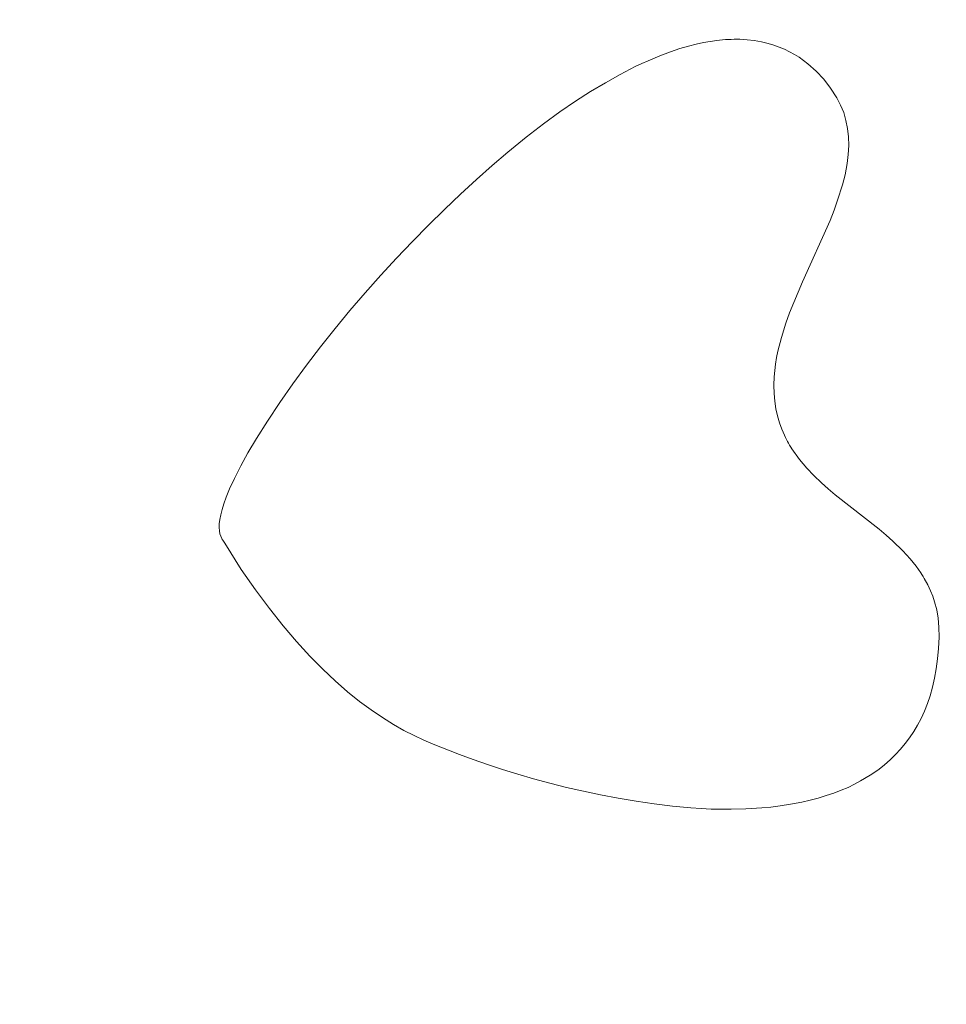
# Model space of a CAD drawing. Header units: millimetres. Extents: x -159 to 180, y -161 to 116.
# Tile 161 of 256: x -91 to -84, y -74 to -66. Entities that reach past the tile are written whole.
import ezdxf

# ---------------------------------------------------------------- set-up
doc = ezdxf.new("R2010")
doc.units = ezdxf.units.MM
doc.header["$MEASUREMENT"] = 0
doc.layers.add('Layer 1', color=7, linetype='Continuous')

msp = doc.modelspace()

# ---------------------------------------------------------------- linework, layer by layer
at = {"layer": 'Layer 1', "color": 18, "lineweight": 9}
for points, knots in [([(-158.5852, -104.074), (-158.5852, -104.074), (179.5952, -104.074), (179.5952, -104.074), (179.5952, -104.074), (179.5952, -104.074), (179.5952, 115.719), (179.5952, 115.719), (179.5952, 115.719), (179.5952, 115.719), (-158.5852, 115.719), (-158.5852, 115.719), (-158.5852, 115.719), (-158.5852, 115.719), (-158.5852, -104.074), (-158.5852, -104.074)], [0, 0, 0, 0, 0.2, 0.2, 0.2, 0.2, 0.4, 0.4, 0.4, 0.4, 0.6, 0.6, 0.6, 0.6, 1, 1, 1, 1]), ([(-53.2564, -7.5691), (-53.2564, -7.5691), (-53.2564, 0.2004), (-53.2564, 0.2004), (-53.2564, 0.2004), (-53.2564, 0.2004), (-58.1523, 0.2004), (-58.1523, 0.2004), (-58.1523, 0.2004), (-58.1523, 0.2004), (-58.1523, -2.7996), (-58.1523, -2.7996), (-58.1523, -2.7996), (-58.1523, -2.7996), (-65.8577, -2.7996), (-65.8577, -2.7996), (-65.8577, -2.7996), (-65.8577, -2.7996), (-65.8577, 0.2004), (-65.8577, 0.2004), (-65.8577, 0.2004), (-65.8577, 0.2004), (-73.8173, 0.2004), (-73.8173, 0.2004), (-73.8173, 0.2004), (-73.8173, 0.2004), (-73.8173, -2.7996), (-73.8173, -2.7996), (-73.8173, -2.7996), (-73.8173, -2.7996), (-81.5226, -2.7996), (-81.5226, -2.7996), (-81.5226, -2.7996), (-81.5226, -2.7996), (-81.5226, 0.2004), (-81.5226, 0.2004), (-81.5226, 0.2004), (-81.5226, 0.2004), (-89.4822, 0.2004), (-89.4822, 0.2004), (-89.4822, 0.2004), (-89.4822, 0.2004), (-89.4822, -2.7996), (-89.4822, -2.7996), (-89.4822, -2.7996), (-89.4822, -2.7996), (-97.1875, -2.7996), (-97.1875, -2.7996), (-97.1875, -2.7996), (-97.1875, -2.7996), (-97.1875, 0.2004), (-97.1875, 0.2004), (-97.1875, 0.2004), (-97.1875, 0.2004), (-105.1471, 0.2004), (-105.1471, 0.2004), (-105.1471, 0.2004), (-105.1471, 0.2004), (-105.1471, -2.7996), (-105.1471, -2.7996), (-105.1471, -2.7996), (-105.1471, -2.7996), (-112.8524, -2.7996), (-112.8524, -2.7996), (-112.8524, -2.7996), (-112.8524, -2.7996), (-112.8524, 0.2004), (-112.8524, 0.2004), (-112.8524, 0.2004), (-112.8524, 0.2004), (-120.812, 0.2004), (-120.812, 0.2004), (-120.812, 0.2004), (-120.812, 0.2004), (-120.812, -2.7996), (-120.812, -2.7996), (-120.812, -2.7996), (-120.812, -2.7996), (-128.5173, -2.7996), (-128.5173, -2.7996), (-128.5173, -2.7996), (-128.5173, -2.7996), (-128.5173, 0.2004), (-128.5173, 0.2004), (-128.5173, 0.2004), (-128.5173, 0.2004), (-136.4769, 0.2004), (-136.4769, 0.2004), (-136.4769, 0.2004), (-136.4769, 0.2004), (-136.4769, -2.7996), (-136.4769, -2.7996), (-136.4769, -2.7996), (-136.4769, -2.7996), (-144.1823, -2.7996), (-144.1823, -2.7996), (-144.1823, -2.7996), (-144.1823, -2.7996), (-144.1823, 0.2004), (-144.1823, 0.2004), (-144.1823, 0.2004), (-144.1823, 0.2004), (-152.0784, 0.2004), (-152.0784, 0.2004), (-152.0784, 0.2004), (-152.0784, 0.2004), (-152.0784, -7.6961), (-152.0784, -7.6961), (-152.0784, -7.6961), (-152.0784, -7.6961), (-149.0784, -7.6961), (-149.0784, -7.6961), (-149.0784, -7.6961), (-149.0784, -7.6961), (-149.0784, -15.4011), (-149.0784, -15.4011), (-149.0784, -15.4011), (-149.0784, -15.4011), (-152.0784, -15.4011), (-152.0784, -15.4011), (-152.0784, -15.4011), (-152.0784, -15.4011), (-152.0784, -23.3611), (-152.0784, -23.3611), (-152.0784, -23.3611), (-152.0784, -23.3611), (-149.0784, -23.3611), (-149.0784, -23.3611), (-149.0784, -23.3611), (-149.0784, -23.3611), (-149.0784, -31.0662), (-149.0784, -31.0662), (-149.0784, -31.0662), (-149.0784, -31.0662), (-152.0784, -31.0662), (-152.0784, -31.0662), (-152.0784, -31.0662), (-152.0784, -31.0662), (-152.0784, -39.0261), (-152.0784, -39.0261), (-152.0784, -39.0261), (-152.0784, -39.0261), (-149.0784, -39.0261), (-149.0784, -39.0261), (-149.0784, -39.0261), (-149.0784, -39.0261), (-149.0784, -46.7312), (-149.0784, -46.7312), (-149.0784, -46.7312), (-149.0784, -46.7312), (-152.0784, -46.7312), (-152.0784, -46.7312), (-152.0784, -46.7312), (-152.0784, -46.7312), (-152.0784, -54.6912), (-152.0784, -54.6912), (-152.0784, -54.6912), (-152.0784, -54.6912), (-149.0784, -54.6912), (-149.0784, -54.6912), (-149.0784, -54.6912), (-149.0784, -54.6912), (-149.0784, -62.3963), (-149.0784, -62.3963), (-149.0784, -62.3963), (-149.0784, -62.3963), (-152.0784, -62.3963), (-152.0784, -62.3963), (-152.0784, -62.3963), (-152.0784, -62.3963), (-152.0784, -70.3552), (-152.0784, -70.3552), (-152.0784, -70.3552), (-152.0784, -70.3552), (-149.0784, -70.3552), (-149.0784, -70.3552), (-149.0784, -70.3552), (-149.0784, -70.3552), (-149.0784, -78.0613), (-149.0784, -78.0613), (-149.0784, -78.0613), (-149.0784, -78.0613), (-152.0784, -78.0613), (-152.0784, -78.0613), (-152.0784, -78.0613), (-152.0784, -78.0613), (-152.0784, -86.0203), (-152.0784, -86.0203), (-152.0784, -86.0203), (-152.0784, -86.0203), (-149.0784, -86.0203), (-149.0784, -86.0203), (-149.0784, -86.0203), (-149.0784, -86.0203), (-149.0784, -93.7263), (-149.0784, -93.7263), (-149.0784, -93.7263), (-149.0784, -93.7263), (-152.0784, -93.7263), (-152.0784, -93.7263), (-152.0784, -93.7263), (-152.0784, -93.7263), (-152.0784, -101.6218), (-152.0784, -101.6218), (-152.0784, -101.6218), (-152.0784, -101.6218), (-144.1823, -101.6218), (-144.1823, -101.6218), (-144.1823, -101.6218), (-144.1823, -101.6218), (-144.1823, -98.6218), (-144.1823, -98.6218), (-144.1823, -98.6218), (-144.1823, -98.6218), (-136.4769, -98.6218), (-136.4769, -98.6218), (-136.4769, -98.6218), (-136.4769, -98.6218), (-136.4769, -101.6218), (-136.4769, -101.6218), (-136.4769, -101.6218), (-136.4769, -101.6218), (-128.5173, -101.6218), (-128.5173, -101.6218), (-128.5173, -101.6218), (-128.5173, -101.6218), (-128.5173, -98.6218), (-128.5173, -98.6218), (-128.5173, -98.6218), (-128.5173, -98.6218), (-120.812, -98.6218), (-120.812, -98.6218), (-120.812, -98.6218), (-120.812, -98.6218), (-120.812, -101.6218), (-120.812, -101.6218), (-120.812, -101.6218), (-120.812, -101.6218), (-112.8524, -101.6218), (-112.8524, -101.6218), (-112.8524, -101.6218), (-112.8524, -101.6218), (-112.8524, -98.6218), (-112.8524, -98.6218), (-112.8524, -98.6218), (-112.8524, -98.6218), (-105.1471, -98.6218), (-105.1471, -98.6218), (-105.1471, -98.6218), (-105.1471, -98.6218), (-105.1471, -101.6218), (-105.1471, -101.6218), (-105.1471, -101.6218), (-105.1471, -101.6218), (-97.1875, -101.6218), (-97.1875, -101.6218), (-97.1875, -101.6218), (-97.1875, -101.6218), (-97.1875, -98.6218), (-97.1875, -98.6218), (-97.1875, -98.6218), (-97.1875, -98.6218), (-89.4822, -98.6218), (-89.4822, -98.6218), (-89.4822, -98.6218), (-89.4822, -98.6218), (-89.4822, -101.6218), (-89.4822, -101.6218), (-89.4822, -101.6218), (-89.4822, -101.6218), (-81.5226, -101.6218), (-81.5226, -101.6218), (-81.5226, -101.6218), (-81.5226, -101.6218), (-81.5226, -98.6218), (-81.5226, -98.6218), (-81.5226, -98.6218), (-81.5226, -98.6218), (-73.8173, -98.6218), (-73.8173, -98.6218), (-73.8173, -98.6218), (-73.8173, -98.6218), (-73.8173, -101.6218), (-73.8173, -101.6218), (-73.8173, -101.6218), (-73.8173, -101.6218), (-65.8577, -101.6218), (-65.8577, -101.6218), (-65.8577, -101.6218), (-65.8577, -101.6218), (-65.8577, -98.6218), (-65.8577, -98.6218), (-65.8577, -98.6218), (-65.8577, -98.6218), (-58.1523, -98.6218), (-58.1523, -98.6218), (-58.1523, -98.6218), (-58.1523, -98.6218), (-58.1523, -101.6218), (-58.1523, -101.6218), (-58.1523, -101.6218), (-58.1523, -101.6218), (-53.2564, -101.6218), (-53.2564, -101.6218), (-53.2564, -101.6218), (-53.2564, -101.6218), (-53.2564, -93.8533), (-53.2564, -93.8533), (-53.2564, -93.8533), (-53.2564, -93.8533), (-50.2564, -93.8533), (-50.2564, -93.8533), (-50.2564, -93.8533), (-50.2564, -93.8533), (-50.2564, -85.8933), (-50.2564, -85.8933), (-50.2564, -85.8933), (-50.2564, -85.8933), (-53.2564, -85.8933), (-53.2564, -85.8933), (-53.2564, -85.8933), (-53.2564, -85.8933), (-53.2564, -78.1882), (-53.2564, -78.1882), (-53.2564, -78.1882), (-53.2564, -78.1882), (-50.2564, -78.1882), (-50.2564, -78.1882), (-50.2564, -78.1882), (-50.2564, -78.1882), (-50.2564, -70.2283), (-50.2564, -70.2283), (-50.2564, -70.2283), (-50.2564, -70.2283), (-53.2564, -70.2283), (-53.2564, -70.2283), (-53.2564, -70.2283), (-53.2564, -70.2283), (-53.2564, -62.5232), (-53.2564, -62.5232), (-53.2564, -62.5232), (-53.2564, -62.5232), (-50.2564, -62.5232), (-50.2564, -62.5232), (-50.2564, -62.5232), (-50.2564, -62.5232), (-50.2564, -54.5632), (-50.2564, -54.5632), (-50.2564, -54.5632), (-50.2564, -54.5632), (-53.2564, -54.5632), (-53.2564, -54.5632), (-53.2564, -54.5632), (-53.2564, -54.5632), (-53.2564, -46.8582), (-53.2564, -46.8582), (-53.2564, -46.8582), (-53.2564, -46.8582), (-50.2564, -46.8582), (-50.2564, -46.8582), (-50.2564, -46.8582), (-50.2564, -46.8582), (-50.2564, -38.8982), (-50.2564, -38.8982), (-50.2564, -38.8982), (-50.2564, -38.8982), (-53.2564, -38.8982), (-53.2564, -38.8982), (-53.2564, -38.8982), (-53.2564, -38.8982), (-53.2564, -31.1931), (-53.2564, -31.1931), (-53.2564, -31.1931), (-53.2564, -31.1931), (-50.2564, -31.1931), (-50.2564, -31.1931), (-50.2564, -31.1931), (-50.2564, -31.1931), (-50.2564, -23.2341), (-50.2564, -23.2341), (-50.2564, -23.2341), (-50.2564, -23.2341), (-53.2564, -23.2341), (-53.2564, -23.2341), (-53.2564, -23.2341), (-53.2564, -23.2341), (-53.2564, -15.5281), (-53.2564, -15.5281), (-53.2564, -15.5281), (-53.2564, -15.5281), (-50.2564, -15.5281), (-50.2564, -15.5281), (-50.2564, -15.5281), (-50.2564, -15.5281), (-50.2564, -7.5691), (-50.2564, -7.5691), (-50.2564, -7.5691), (-50.2564, -7.5691), (-53.2564, -7.5691), (-53.2564, -7.5691)], [0, 0, 0, 0, 0.009901, 0.009901, 0.009901, 0.009901, 0.019802, 0.019802, 0.019802, 0.019802, 0.029703, 0.029703, 0.029703, 0.029703, 0.039604, 0.039604, 0.039604, 0.039604, 0.049505, 0.049505, 0.049505, 0.049505, 0.059406, 0.059406, 0.059406, 0.059406, 0.069307, 0.069307, 0.069307, 0.069307, 0.079208, 0.079208, 0.079208, 0.079208, 0.089109, 0.089109, 0.089109, 0.089109, 0.09901, 0.09901, 0.09901, 0.09901, 0.108911, 0.108911, 0.108911, 0.108911, 0.118812, 0.118812, 0.118812, 0.118812, 0.128713, 0.128713, 0.128713, 0.128713, 0.138614, 0.138614, 0.138614, 0.138614, 0.148515, 0.148515, 0.148515, 0.148515, 0.158416, 0.158416, 0.158416, 0.158416, 0.168317, 0.168317, 0.168317, 0.168317, 0.178218, 0.178218, 0.178218, 0.178218, 0.188119, 0.188119, 0.188119, 0.188119, 0.19802, 0.19802, 0.19802, 0.19802, 0.207921, 0.207921, 0.207921, 0.207921, 0.217822, 0.217822, 0.217822, 0.217822, 0.227723, 0.227723, 0.227723, 0.227723, 0.237624, 0.237624, 0.237624, 0.237624, 0.247525, 0.247525, 0.247525, 0.247525, 0.257426, 0.257426, 0.257426, 0.257426, 0.267327, 0.267327, 0.267327, 0.267327, 0.277228, 0.277228, 0.277228, 0.277228, 0.287129, 0.287129, 0.287129, 0.287129, 0.29703, 0.29703, 0.29703, 0.29703, 0.306931, 0.306931, 0.306931, 0.306931, 0.316832, 0.316832, 0.316832, 0.316832, 0.326733, 0.326733, 0.326733, 0.326733, 0.336634, 0.336634, 0.336634, 0.336634, 0.346535, 0.346535, 0.346535, 0.346535, 0.356436, 0.356436, 0.356436, 0.356436, 0.366337, 0.366337, 0.366337, 0.366337, 0.376238, 0.376238, 0.376238, 0.376238, 0.386139, 0.386139, 0.386139, 0.386139, 0.39604, 0.39604, 0.39604, 0.39604, 0.405941, 0.405941, 0.405941, 0.405941, 0.415842, 0.415842, 0.415842, 0.415842, 0.425743, 0.425743, 0.425743, 0.425743, 0.435644, 0.435644, 0.435644, 0.435644, 0.445545, 0.445545, 0.445545, 0.445545, 0.455446, 0.455446, 0.455446, 0.455446, 0.465347, 0.465347, 0.465347, 0.465347, 0.475248, 0.475248, 0.475248, 0.475248, 0.485149, 0.485149, 0.485149, 0.485149, 0.49505, 0.49505, 0.49505, 0.49505, 0.50495, 0.50495, 0.50495, 0.50495, 0.514851, 0.514851, 0.514851, 0.514851, 0.524752, 0.524752, 0.524752, 0.524752, 0.534653, 0.534653, 0.534653, 0.534653, 0.544554, 0.544554, 0.544554, 0.544554, 0.554455, 0.554455, 0.554455, 0.554455, 0.564356, 0.564356, 0.564356, 0.564356, 0.574257, 0.574257, 0.574257, 0.574257, 0.584158, 0.584158, 0.584158, 0.584158, 0.594059, 0.594059, 0.594059, 0.594059, 0.60396, 0.60396, 0.60396, 0.60396, 0.613861, 0.613861, 0.613861, 0.613861, 0.623762, 0.623762, 0.623762, 0.623762, 0.633663, 0.633663, 0.633663, 0.633663, 0.643564, 0.643564, 0.643564, 0.643564, 0.653465, 0.653465, 0.653465, 0.653465, 0.663366, 0.663366, 0.663366, 0.663366, 0.673267, 0.673267, 0.673267, 0.673267, 0.683168, 0.683168, 0.683168, 0.683168, 0.693069, 0.693069, 0.693069, 0.693069, 0.70297, 0.70297, 0.70297, 0.70297, 0.712871, 0.712871, 0.712871, 0.712871, 0.722772, 0.722772, 0.722772, 0.722772, 0.732673, 0.732673, 0.732673, 0.732673, 0.742574, 0.742574, 0.742574, 0.742574, 0.752475, 0.752475, 0.752475, 0.752475, 0.762376, 0.762376, 0.762376, 0.762376, 0.772277, 0.772277, 0.772277, 0.772277, 0.782178, 0.782178, 0.782178, 0.782178, 0.792079, 0.792079, 0.792079, 0.792079, 0.80198, 0.80198, 0.80198, 0.80198, 0.811881, 0.811881, 0.811881, 0.811881, 0.821782, 0.821782, 0.821782, 0.821782, 0.831683, 0.831683, 0.831683, 0.831683, 0.841584, 0.841584, 0.841584, 0.841584, 0.851485, 0.851485, 0.851485, 0.851485, 0.861386, 0.861386, 0.861386, 0.861386, 0.871287, 0.871287, 0.871287, 0.871287, 0.881188, 0.881188, 0.881188, 0.881188, 0.891089, 0.891089, 0.891089, 0.891089, 0.90099, 0.90099, 0.90099, 0.90099, 0.910891, 0.910891, 0.910891, 0.910891, 0.920792, 0.920792, 0.920792, 0.920792, 0.930693, 0.930693, 0.930693, 0.930693, 0.940594, 0.940594, 0.940594, 0.940594, 0.950495, 0.950495, 0.950495, 0.950495, 0.960396, 0.960396, 0.960396, 0.960396, 0.970297, 0.970297, 0.970297, 0.970297, 0.980198, 0.980198, 0.980198, 0.980198, 1, 1, 1, 1]), ([(-83.7134, -70.9519), (-83.7134, -70.9519), (-83.7149, -70.8738), (-83.7149, -70.8738), (-83.7149, -70.8738), (-83.7149, -70.8738), (-83.7213, -70.8026), (-83.7213, -70.8026), (-83.7213, -70.8026), (-83.7213, -70.8026), (-83.7327, -70.7366), (-83.7327, -70.7366), (-83.7327, -70.7366), (-83.7327, -70.7366), (-83.7495, -70.6741), (-83.7495, -70.6741), (-83.7495, -70.6741), (-83.7495, -70.6741), (-83.7643, -70.6296), (-83.7643, -70.6296), (-83.7643, -70.6296), (-83.7643, -70.6296), (-83.7815, -70.5855), (-83.7815, -70.5855), (-83.7815, -70.5855), (-83.7815, -70.5855), (-83.8029, -70.5393), (-83.8029, -70.5393), (-83.8029, -70.5393), (-83.8029, -70.5393), (-83.8306, -70.489), (-83.8306, -70.489), (-83.8306, -70.489), (-83.8306, -70.489), (-83.8395, -70.4734), (-83.8395, -70.4734), (-83.8395, -70.4734), (-83.8395, -70.4734), (-83.8486, -70.4588), (-83.8486, -70.4588), (-83.8486, -70.4588), (-83.8486, -70.4588), (-83.858, -70.4451), (-83.858, -70.4451), (-83.858, -70.4451), (-83.858, -70.4451), (-83.8946, -70.3931), (-83.8946, -70.3931), (-83.8946, -70.3931), (-83.8946, -70.3931), (-83.9407, -70.3359), (-83.9407, -70.3359), (-83.9407, -70.3359), (-83.9407, -70.3359), (-84.0004, -70.2708), (-84.0004, -70.2708), (-84.0004, -70.2708), (-84.0004, -70.2708), (-84.0775, -70.1951), (-84.0775, -70.1951), (-84.0775, -70.1951), (-84.0775, -70.1951), (-84.1312, -70.1472), (-84.1312, -70.1472), (-84.1312, -70.1472), (-84.1312, -70.1472), (-84.1867, -70.1013), (-84.1867, -70.1013), (-84.1867, -70.1013), (-84.1867, -70.1013), (-84.5313, -69.8298), (-84.5313, -69.8298), (-84.5313, -69.8298), (-84.5313, -69.8298), (-84.5869, -69.783), (-84.5869, -69.783), (-84.5869, -69.783), (-84.5869, -69.783), (-84.6409, -69.7351), (-84.6409, -69.7351), (-84.6409, -69.7351), (-84.6409, -69.7351), (-84.699, -69.6798), (-84.699, -69.6798), (-84.699, -69.6798), (-84.699, -69.6798), (-84.7558, -69.621), (-84.7558, -69.621), (-84.7558, -69.621), (-84.7558, -69.621), (-84.813, -69.5527), (-84.813, -69.5527), (-84.813, -69.5527), (-84.813, -69.5527), (-84.8726, -69.4695), (-84.8726, -69.4695), (-84.8726, -69.4695), (-84.8726, -69.4695), (-84.882, -69.4548), (-84.882, -69.4548), (-84.882, -69.4548), (-84.882, -69.4548), (-84.891, -69.4402), (-84.891, -69.4402), (-84.891, -69.4402), (-84.891, -69.4402), (-84.8998, -69.4246), (-84.8998, -69.4246), (-84.8998, -69.4246), (-84.8998, -69.4246), (-84.9083, -69.4099), (-84.9083, -69.4099), (-84.9083, -69.4099), (-84.9083, -69.4099), (-84.9166, -69.3943), (-84.9166, -69.3943), (-84.9166, -69.3943), (-84.9166, -69.3943), (-84.9246, -69.3787), (-84.9246, -69.3787), (-84.9246, -69.3787), (-84.9246, -69.3787), (-84.9323, -69.3621), (-84.9323, -69.3621), (-84.9323, -69.3621), (-84.9323, -69.3621), (-84.9534, -69.3136), (-84.9534, -69.3136), (-84.9534, -69.3136), (-84.9534, -69.3136), (-84.9718, -69.2627), (-84.9718, -69.2627), (-84.9718, -69.2627), (-84.9718, -69.2627), (-84.9872, -69.2092), (-84.9872, -69.2092), (-84.9872, -69.2092), (-84.9872, -69.2092), (-84.9994, -69.1531), (-84.9994, -69.1531), (-84.9994, -69.1531), (-84.9994, -69.1531), (-85.0082, -69.0942), (-85.0082, -69.0942), (-85.0082, -69.0942), (-85.0082, -69.0942), (-85.0135, -69.0326), (-85.0135, -69.0326), (-85.0135, -69.0326), (-85.0135, -69.0326), (-85.015, -68.9681), (-85.015, -68.9681), (-85.015, -68.9681), (-85.015, -68.9681), (-85.0125, -68.9006), (-85.0125, -68.9006), (-85.0125, -68.9006), (-85.0125, -68.9006), (-85.0082, -68.8509), (-85.0082, -68.8509), (-85.0082, -68.8509), (-85.0082, -68.8509), (-85.0018, -68.8009), (-85.0018, -68.8009), (-85.0018, -68.8009), (-85.0018, -68.8009), (-84.9933, -68.7505), (-84.9933, -68.7505), (-84.9933, -68.7505), (-84.9933, -68.7505), (-84.9827, -68.6992), (-84.9827, -68.6992), (-84.9827, -68.6992), (-84.9827, -68.6992), (-84.9555, -68.5931), (-84.9555, -68.5931), (-84.9555, -68.5931), (-84.9555, -68.5931), (-84.9204, -68.4802), (-84.9204, -68.4802), (-84.9204, -68.4802), (-84.9204, -68.4802), (-84.8909, -68.3982), (-84.8909, -68.3982), (-84.8909, -68.3982), (-84.8909, -68.3982), (-84.8586, -68.3162), (-84.8586, -68.3162), (-84.8586, -68.3162), (-84.8586, -68.3162), (-84.7889, -68.1531), (-84.7889, -68.1531), (-84.7889, -68.1531), (-84.7889, -68.1531), (-84.5729, -67.6697), (-84.5729, -67.6697), (-84.5729, -67.6697), (-84.5729, -67.6697), (-84.5414, -67.5906), (-84.5414, -67.5906), (-84.5414, -67.5906), (-84.5414, -67.5906), (-84.5126, -67.5115), (-84.5126, -67.5115), (-84.5126, -67.5115), (-84.5126, -67.5115), (-84.4737, -67.3893), (-84.4737, -67.3893), (-84.4737, -67.3893), (-84.4737, -67.3893), (-84.4544, -67.3125), (-84.4544, -67.3125), (-84.4544, -67.3125), (-84.4544, -67.3125), (-84.4378, -67.2229), (-84.4378, -67.2229), (-84.4378, -67.2229), (-84.4378, -67.2229), (-84.4293, -67.1513), (-84.4293, -67.1513), (-84.4293, -67.1513), (-84.4293, -67.1513), (-84.4259, -67.0814), (-84.4259, -67.0814), (-84.4259, -67.0814), (-84.4259, -67.0814), (-84.4275, -67.0135), (-84.4275, -67.0135), (-84.4275, -67.0135), (-84.4275, -67.0135), (-84.4345, -66.9475), (-84.4345, -66.9475), (-84.4345, -66.9475), (-84.4345, -66.9475), (-84.447, -66.8836), (-84.447, -66.8836), (-84.447, -66.8836), (-84.447, -66.8836), (-84.4651, -66.8218), (-84.4651, -66.8218), (-84.4651, -66.8218), (-84.4651, -66.8218), (-84.489, -66.7624), (-84.489, -66.7624), (-84.489, -66.7624), (-84.489, -66.7624), (-84.5188, -66.7053), (-84.5188, -66.7053), (-84.5188, -66.7053), (-84.5188, -66.7053), (-84.5679, -66.6291), (-84.5679, -66.6291), (-84.5679, -66.6291), (-84.5679, -66.6291), (-84.6222, -66.5589), (-84.6222, -66.5589), (-84.6222, -66.5589), (-84.6222, -66.5589), (-84.6818, -66.4947), (-84.6818, -66.4947), (-84.6818, -66.4947), (-84.6818, -66.4947), (-84.7467, -66.437), (-84.7467, -66.437), (-84.7467, -66.437), (-84.7467, -66.437), (-84.7811, -66.4107), (-84.7811, -66.4107), (-84.7811, -66.4107), (-84.7811, -66.4107), (-84.8168, -66.386), (-84.8168, -66.386), (-84.8168, -66.386), (-84.8168, -66.386), (-84.8538, -66.3631), (-84.8538, -66.3631), (-84.8538, -66.3631), (-84.8538, -66.3631), (-84.8921, -66.342), (-84.8921, -66.342), (-84.8921, -66.342), (-84.8921, -66.342), (-84.9318, -66.3227), (-84.9318, -66.3227), (-84.9318, -66.3227), (-84.9318, -66.3227), (-84.9728, -66.3053), (-84.9728, -66.3053), (-84.9728, -66.3053), (-84.9728, -66.3053), (-85.0151, -66.2898), (-85.0151, -66.2898), (-85.0151, -66.2898), (-85.0151, -66.2898), (-85.0587, -66.2761), (-85.0587, -66.2761), (-85.0587, -66.2761), (-85.0587, -66.2761), (-85.113, -66.263), (-85.113, -66.263), (-85.113, -66.263), (-85.113, -66.263), (-85.169, -66.2537), (-85.169, -66.2537), (-85.169, -66.2537), (-85.169, -66.2537), (-85.226, -66.2475), (-85.226, -66.2475), (-85.226, -66.2475), (-85.226, -66.2475), (-85.2832, -66.2439), (-85.2832, -66.2439), (-85.2832, -66.2439), (-85.2832, -66.2439), (-85.3279, -66.2439), (-85.3279, -66.2439), (-85.3279, -66.2439), (-85.3279, -66.2439), (-85.3505, -66.2449), (-85.3505, -66.2449), (-85.3505, -66.2449), (-85.3505, -66.2449), (-85.3732, -66.2459), (-85.3732, -66.2459), (-85.3732, -66.2459), (-85.3732, -66.2459), (-85.396, -66.2468), (-85.396, -66.2468), (-85.396, -66.2468), (-85.396, -66.2468), (-85.4421, -66.2507), (-85.4421, -66.2507), (-85.4421, -66.2507), (-85.4421, -66.2507), (-85.4653, -66.2537), (-85.4653, -66.2537), (-85.4653, -66.2537), (-85.4653, -66.2537), (-85.5701, -66.2707), (-85.5701, -66.2707), (-85.5701, -66.2707), (-85.5701, -66.2707), (-85.6267, -66.2823), (-85.6267, -66.2823), (-85.6267, -66.2823), (-85.6267, -66.2823), (-85.6879, -66.2974), (-85.6879, -66.2974), (-85.6879, -66.2974), (-85.6879, -66.2974), (-85.7549, -66.317), (-85.7549, -66.317), (-85.7549, -66.317), (-85.7549, -66.317), (-85.8292, -66.3421), (-85.8292, -66.3421), (-85.8292, -66.3421), (-85.8292, -66.3421), (-85.9119, -66.3737), (-85.9119, -66.3737), (-85.9119, -66.3737), (-85.9119, -66.3737), (-86.0044, -66.4129), (-86.0044, -66.4129), (-86.0044, -66.4129), (-86.0044, -66.4129), (-86.0555, -66.4353), (-86.0555, -66.4353), (-86.0555, -66.4353), (-86.0555, -66.4353), (-86.1071, -66.4597), (-86.1071, -66.4597), (-86.1071, -66.4597), (-86.1071, -66.4597), (-86.2254, -66.5217), (-86.2254, -66.5217), (-86.2254, -66.5217), (-86.2254, -66.5217), (-86.3422, -66.5867), (-86.3422, -66.5867), (-86.3422, -66.5867), (-86.3422, -66.5867), (-86.4593, -66.6564), (-86.4593, -66.6564), (-86.4593, -66.6564), (-86.4593, -66.6564), (-86.5784, -66.7325), (-86.5784, -66.7325), (-86.5784, -66.7325), (-86.5784, -66.7325), (-86.7012, -66.8165), (-86.7012, -66.8165), (-86.7012, -66.8165), (-86.7012, -66.8165), (-86.8295, -66.9101), (-86.8295, -66.9101), (-86.8295, -66.9101), (-86.8295, -66.9101), (-86.965, -67.0149), (-86.965, -67.0149), (-86.965, -67.0149), (-86.965, -67.0149), (-87.1095, -67.1326), (-87.1095, -67.1326), (-87.1095, -67.1326), (-87.1095, -67.1326), (-87.2329, -67.2375), (-87.2329, -67.2375), (-87.2329, -67.2375), (-87.2329, -67.2375), (-87.3578, -67.3479), (-87.3578, -67.3479), (-87.3578, -67.3479), (-87.3578, -67.3479), (-87.4836, -67.4632), (-87.4836, -67.4632), (-87.4836, -67.4632), (-87.4836, -67.4632), (-87.6099, -67.5832), (-87.6099, -67.5832), (-87.6099, -67.5832), (-87.6099, -67.5832), (-87.7363, -67.7075), (-87.7363, -67.7075), (-87.7363, -67.7075), (-87.7363, -67.7075), (-87.8623, -67.8356), (-87.8623, -67.8356), (-87.8623, -67.8356), (-87.8623, -67.8356), (-87.9874, -67.9673), (-87.9874, -67.9673), (-87.9874, -67.9673), (-87.9874, -67.9673), (-88.1114, -68.1021), (-88.1114, -68.1021), (-88.1114, -68.1021), (-88.1114, -68.1021), (-88.2336, -68.2398), (-88.2336, -68.2398), (-88.2336, -68.2398), (-88.2336, -68.2398), (-88.3536, -68.3798), (-88.3536, -68.3798), (-88.3536, -68.3798), (-88.3536, -68.3798), (-88.471, -68.5219), (-88.471, -68.5219), (-88.471, -68.5219), (-88.471, -68.5219), (-88.5854, -68.6657), (-88.5854, -68.6657), (-88.5854, -68.6657), (-88.5854, -68.6657), (-88.6962, -68.8108), (-88.6962, -68.8108), (-88.6962, -68.8108), (-88.6962, -68.8108), (-88.8032, -68.9569), (-88.8032, -68.9569), (-88.8032, -68.9569), (-88.8032, -68.9569), (-88.9057, -69.1035), (-88.9057, -69.1035), (-88.9057, -69.1035), (-88.9057, -69.1035), (-89.0034, -69.2503), (-89.0034, -69.2503), (-89.0034, -69.2503), (-89.0034, -69.2503), (-89.0901, -69.3867), (-89.0901, -69.3867), (-89.0901, -69.3867), (-89.0901, -69.3867), (-89.1581, -69.5002), (-89.1581, -69.5002), (-89.1581, -69.5002), (-89.1581, -69.5002), (-89.214, -69.6018), (-89.214, -69.6018), (-89.214, -69.6018), (-89.214, -69.6018), (-89.264, -69.7024), (-89.264, -69.7024), (-89.264, -69.7024), (-89.264, -69.7024), (-89.3015, -69.7843), (-89.3015, -69.7843), (-89.3015, -69.7843), (-89.3015, -69.7843), (-89.3281, -69.8485), (-89.3281, -69.8485), (-89.3281, -69.8485), (-89.3281, -69.8485), (-89.3468, -69.9005), (-89.3468, -69.9005), (-89.3468, -69.9005), (-89.3468, -69.9005), (-89.3604, -69.9456), (-89.3604, -69.9456), (-89.3604, -69.9456), (-89.3604, -69.9456), (-89.3712, -69.9882), (-89.3712, -69.9882), (-89.3712, -69.9882), (-89.3712, -69.9882), (-89.3785, -70.0259), (-89.3785, -70.0259), (-89.3785, -70.0259), (-89.3785, -70.0259), (-89.3826, -70.0592), (-89.3826, -70.0592), (-89.3826, -70.0592), (-89.3826, -70.0592), (-89.3837, -70.0886), (-89.3837, -70.0886), (-89.3837, -70.0886), (-89.3837, -70.0886), (-89.382, -70.1145), (-89.382, -70.1145), (-89.382, -70.1145), (-89.382, -70.1145), (-89.3779, -70.1373), (-89.3779, -70.1373), (-89.3779, -70.1373), (-89.3779, -70.1373), (-89.3716, -70.1575), (-89.3716, -70.1575), (-89.3716, -70.1575), (-89.3716, -70.1575), (-89.3633, -70.1755), (-89.3633, -70.1755), (-89.3633, -70.1755), (-89.3633, -70.1755), (-89.3591, -70.1814), (-89.3591, -70.1814), (-89.3591, -70.1814), (-89.3591, -70.1814), (-89.3555, -70.1873), (-89.3555, -70.1873), (-89.3555, -70.1873), (-89.3555, -70.1873), (-89.3398, -70.2117), (-89.3398, -70.2117), (-89.3398, -70.2117), (-89.3398, -70.2117), (-89.2094, -70.4187), (-89.2094, -70.4187), (-89.2094, -70.4187), (-89.2094, -70.4187), (-89.0977, -70.5789), (-89.0977, -70.5789), (-89.0977, -70.5789), (-89.0977, -70.5789), (-88.9878, -70.7266), (-88.9878, -70.7266), (-88.9878, -70.7266), (-88.9878, -70.7266), (-88.8798, -70.8623), (-88.8798, -70.8623), (-88.8798, -70.8623), (-88.8798, -70.8623), (-88.7738, -70.9866), (-88.7738, -70.9866), (-88.7738, -70.9866), (-88.7738, -70.9866), (-88.67, -71.1), (-88.67, -71.1), (-88.67, -71.1), (-88.67, -71.1), (-88.5684, -71.2032), (-88.5684, -71.2032), (-88.5684, -71.2032), (-88.5684, -71.2032), (-88.4691, -71.2966), (-88.4691, -71.2966), (-88.4691, -71.2966), (-88.4691, -71.2966), (-88.3722, -71.3809), (-88.3722, -71.3809), (-88.3722, -71.3809), (-88.3722, -71.3809), (-88.2779, -71.4567), (-88.2779, -71.4567), (-88.2779, -71.4567), (-88.2779, -71.4567), (-88.1863, -71.5244), (-88.1863, -71.5244), (-88.1863, -71.5244), (-88.1863, -71.5244), (-88.0973, -71.5847), (-88.0973, -71.5847), (-88.0973, -71.5847), (-88.0973, -71.5847), (-88.0113, -71.6382), (-88.0113, -71.6382), (-88.0113, -71.6382), (-88.0113, -71.6382), (-87.9282, -71.6853), (-87.9282, -71.6853), (-87.9282, -71.6853), (-87.9282, -71.6853), (-87.8482, -71.7268), (-87.8482, -71.7268), (-87.8482, -71.7268), (-87.8482, -71.7268), (-87.7714, -71.763), (-87.7714, -71.763), (-87.7714, -71.763), (-87.7714, -71.763), (-87.6978, -71.7947), (-87.6978, -71.7947), (-87.6978, -71.7947), (-87.6978, -71.7947), (-87.4923, -71.8753), (-87.4923, -71.8753), (-87.4923, -71.8753), (-87.4923, -71.8753), (-87.383, -71.9152), (-87.383, -71.9152), (-87.383, -71.9152), (-87.383, -71.9152), (-87.2696, -71.9545), (-87.2696, -71.9545), (-87.2696, -71.9545), (-87.2696, -71.9545), (-87.1523, -71.993), (-87.1523, -71.993), (-87.1523, -71.993), (-87.1523, -71.993), (-87.0314, -72.0304), (-87.0314, -72.0304), (-87.0314, -72.0304), (-87.0314, -72.0304), (-86.907, -72.0666), (-86.907, -72.0666), (-86.907, -72.0666), (-86.907, -72.0666), (-86.7794, -72.1012), (-86.7794, -72.1012), (-86.7794, -72.1012), (-86.7794, -72.1012), (-86.6488, -72.1341), (-86.6488, -72.1341), (-86.6488, -72.1341), (-86.6488, -72.1341), (-86.5154, -72.165), (-86.5154, -72.165), (-86.5154, -72.165), (-86.5154, -72.165), (-86.3794, -72.1936), (-86.3794, -72.1936), (-86.3794, -72.1936), (-86.3794, -72.1936), (-86.241, -72.2199), (-86.241, -72.2199), (-86.241, -72.2199), (-86.241, -72.2199), (-86.1005, -72.2434), (-86.1005, -72.2434), (-86.1005, -72.2434), (-86.1005, -72.2434), (-85.9581, -72.2641), (-85.9581, -72.2641), (-85.9581, -72.2641), (-85.9581, -72.2641), (-85.8139, -72.2815), (-85.8139, -72.2815), (-85.8139, -72.2815), (-85.8139, -72.2815), (-85.6682, -72.2957), (-85.6682, -72.2957), (-85.6682, -72.2957), (-85.6682, -72.2957), (-85.5879, -72.3005), (-85.5879, -72.3005), (-85.5879, -72.3005), (-85.5879, -72.3005), (-85.5081, -72.3045), (-85.5081, -72.3045), (-85.5081, -72.3045), (-85.5081, -72.3045), (-85.429, -72.3064), (-85.429, -72.3064), (-85.429, -72.3064), (-85.429, -72.3064), (-85.3505, -72.3064), (-85.3505, -72.3064), (-85.3505, -72.3064), (-85.3505, -72.3064), (-85.2365, -72.3032), (-85.2365, -72.3032), (-85.2365, -72.3032), (-85.2365, -72.3032), (-85.11, -72.296), (-85.11, -72.296), (-85.11, -72.296), (-85.11, -72.296), (-85.0401, -72.2893), (-85.0401, -72.2893), (-85.0401, -72.2893), (-85.0401, -72.2893), (-84.9646, -72.2796), (-84.9646, -72.2796), (-84.9646, -72.2796), (-84.9646, -72.2796), (-84.8828, -72.2665), (-84.8828, -72.2665), (-84.8828, -72.2665), (-84.8828, -72.2665), (-84.7938, -72.2493), (-84.7938, -72.2493), (-84.7938, -72.2493), (-84.7938, -72.2493), (-84.7293, -72.2346), (-84.7293, -72.2346), (-84.7293, -72.2346), (-84.7293, -72.2346), (-84.6658, -72.218), (-84.6658, -72.218), (-84.6658, -72.218), (-84.6658, -72.218), (-84.6036, -72.1994), (-84.6036, -72.1994), (-84.6036, -72.1994), (-84.6036, -72.1994), (-84.5434, -72.1792), (-84.5434, -72.1792), (-84.5434, -72.1792), (-84.5434, -72.1792), (-84.4856, -72.1573), (-84.4856, -72.1573), (-84.4856, -72.1573), (-84.4856, -72.1573), (-84.4307, -72.1339), (-84.4307, -72.1339), (-84.4307, -72.1339), (-84.4307, -72.1339), (-84.3793, -72.1092), (-84.3793, -72.1092), (-84.3793, -72.1092), (-84.3793, -72.1092), (-84.3317, -72.0833), (-84.3317, -72.0833), (-84.3317, -72.0833), (-84.3317, -72.0833), (-84.2565, -72.0379), (-84.2565, -72.0379), (-84.2565, -72.0379), (-84.2565, -72.0379), (-84.1964, -71.9978), (-84.1964, -71.9978), (-84.1964, -71.9978), (-84.1964, -71.9978), (-84.1454, -71.9585), (-84.1454, -71.9585), (-84.1454, -71.9585), (-84.1454, -71.9585), (-84.0971, -71.9153), (-84.0971, -71.9153), (-84.0971, -71.9153), (-84.0971, -71.9153), (-84.0565, -71.875), (-84.0565, -71.875), (-84.0565, -71.875), (-84.0565, -71.875), (-84.0177, -71.833), (-84.0177, -71.833), (-84.0177, -71.833), (-84.0177, -71.833), (-83.9809, -71.7892), (-83.9809, -71.7892), (-83.9809, -71.7892), (-83.9809, -71.7892), (-83.9461, -71.7433), (-83.9461, -71.7433), (-83.9461, -71.7433), (-83.9461, -71.7433), (-83.9133, -71.6951), (-83.9133, -71.6951), (-83.9133, -71.6951), (-83.9133, -71.6951), (-83.8827, -71.6444), (-83.8827, -71.6444), (-83.8827, -71.6444), (-83.8827, -71.6444), (-83.8543, -71.5909), (-83.8543, -71.5909), (-83.8543, -71.5909), (-83.8543, -71.5909), (-83.8283, -71.5346), (-83.8283, -71.5346), (-83.8283, -71.5346), (-83.8283, -71.5346), (-83.8046, -71.475), (-83.8046, -71.475), (-83.8046, -71.475), (-83.8046, -71.475), (-83.7835, -71.4121), (-83.7835, -71.4121), (-83.7835, -71.4121), (-83.7835, -71.4121), (-83.7649, -71.3456), (-83.7649, -71.3456), (-83.7649, -71.3456), (-83.7649, -71.3456), (-83.749, -71.2754), (-83.749, -71.2754), (-83.749, -71.2754), (-83.749, -71.2754), (-83.7358, -71.2011), (-83.7358, -71.2011), (-83.7358, -71.2011), (-83.7358, -71.2011), (-83.7254, -71.1225), (-83.7254, -71.1225), (-83.7254, -71.1225), (-83.7254, -71.1225), (-83.7179, -71.0395), (-83.7179, -71.0395), (-83.7179, -71.0395), (-83.7179, -71.0395), (-83.7134, -70.9519), (-83.7134, -70.9519)], [0, 0, 0, 0, 0.004831, 0.004831, 0.004831, 0.004831, 0.009662, 0.009662, 0.009662, 0.009662, 0.014493, 0.014493, 0.014493, 0.014493, 0.019324, 0.019324, 0.019324, 0.019324, 0.024155, 0.024155, 0.024155, 0.024155, 0.028986, 0.028986, 0.028986, 0.028986, 0.033816, 0.033816, 0.033816, 0.033816, 0.038647, 0.038647, 0.038647, 0.038647, 0.043478, 0.043478, 0.043478, 0.043478, 0.048309, 0.048309, 0.048309, 0.048309, 0.05314, 0.05314, 0.05314, 0.05314, 0.057971, 0.057971, 0.057971, 0.057971, 0.062802, 0.062802, 0.062802, 0.062802, 0.067633, 0.067633, 0.067633, 0.067633, 0.072464, 0.072464, 0.072464, 0.072464, 0.077295, 0.077295, 0.077295, 0.077295, 0.082126, 0.082126, 0.082126, 0.082126, 0.086957, 0.086957, 0.086957, 0.086957, 0.091787, 0.091787, 0.091787, 0.091787, 0.096618, 0.096618, 0.096618, 0.096618, 0.101449, 0.101449, 0.101449, 0.101449, 0.10628, 0.10628, 0.10628, 0.10628, 0.111111, 0.111111, 0.111111, 0.111111, 0.115942, 0.115942, 0.115942, 0.115942, 0.120773, 0.120773, 0.120773, 0.120773, 0.125604, 0.125604, 0.125604, 0.125604, 0.130435, 0.130435, 0.130435, 0.130435, 0.135266, 0.135266, 0.135266, 0.135266, 0.140097, 0.140097, 0.140097, 0.140097, 0.144928, 0.144928, 0.144928, 0.144928, 0.149758, 0.149758, 0.149758, 0.149758, 0.154589, 0.154589, 0.154589, 0.154589, 0.15942, 0.15942, 0.15942, 0.15942, 0.164251, 0.164251, 0.164251, 0.164251, 0.169082, 0.169082, 0.169082, 0.169082, 0.173913, 0.173913, 0.173913, 0.173913, 0.178744, 0.178744, 0.178744, 0.178744, 0.183575, 0.183575, 0.183575, 0.183575, 0.188406, 0.188406, 0.188406, 0.188406, 0.193237, 0.193237, 0.193237, 0.193237, 0.198068, 0.198068, 0.198068, 0.198068, 0.202899, 0.202899, 0.202899, 0.202899, 0.207729, 0.207729, 0.207729, 0.207729, 0.21256, 0.21256, 0.21256, 0.21256, 0.217391, 0.217391, 0.217391, 0.217391, 0.222222, 0.222222, 0.222222, 0.222222, 0.227053, 0.227053, 0.227053, 0.227053, 0.231884, 0.231884, 0.231884, 0.231884, 0.236715, 0.236715, 0.236715, 0.236715, 0.241546, 0.241546, 0.241546, 0.241546, 0.246377, 0.246377, 0.246377, 0.246377, 0.251208, 0.251208, 0.251208, 0.251208, 0.256039, 0.256039, 0.256039, 0.256039, 0.26087, 0.26087, 0.26087, 0.26087, 0.2657, 0.2657, 0.2657, 0.2657, 0.270531, 0.270531, 0.270531, 0.270531, 0.275362, 0.275362, 0.275362, 0.275362, 0.280193, 0.280193, 0.280193, 0.280193, 0.285024, 0.285024, 0.285024, 0.285024, 0.289855, 0.289855, 0.289855, 0.289855, 0.294686, 0.294686, 0.294686, 0.294686, 0.299517, 0.299517, 0.299517, 0.299517, 0.304348, 0.304348, 0.304348, 0.304348, 0.309179, 0.309179, 0.309179, 0.309179, 0.31401, 0.31401, 0.31401, 0.31401, 0.318841, 0.318841, 0.318841, 0.318841, 0.323671, 0.323671, 0.323671, 0.323671, 0.328502, 0.328502, 0.328502, 0.328502, 0.333333, 0.333333, 0.333333, 0.333333, 0.338164, 0.338164, 0.338164, 0.338164, 0.342995, 0.342995, 0.342995, 0.342995, 0.347826, 0.347826, 0.347826, 0.347826, 0.352657, 0.352657, 0.352657, 0.352657, 0.357488, 0.357488, 0.357488, 0.357488, 0.362319, 0.362319, 0.362319, 0.362319, 0.36715, 0.36715, 0.36715, 0.36715, 0.371981, 0.371981, 0.371981, 0.371981, 0.376812, 0.376812, 0.376812, 0.376812, 0.381643, 0.381643, 0.381643, 0.381643, 0.386473, 0.386473, 0.386473, 0.386473, 0.391304, 0.391304, 0.391304, 0.391304, 0.396135, 0.396135, 0.396135, 0.396135, 0.400966, 0.400966, 0.400966, 0.400966, 0.405797, 0.405797, 0.405797, 0.405797, 0.410628, 0.410628, 0.410628, 0.410628, 0.415459, 0.415459, 0.415459, 0.415459, 0.42029, 0.42029, 0.42029, 0.42029, 0.425121, 0.425121, 0.425121, 0.425121, 0.429952, 0.429952, 0.429952, 0.429952, 0.434783, 0.434783, 0.434783, 0.434783, 0.439614, 0.439614, 0.439614, 0.439614, 0.444444, 0.444444, 0.444444, 0.444444, 0.449275, 0.449275, 0.449275, 0.449275, 0.454106, 0.454106, 0.454106, 0.454106, 0.458937, 0.458937, 0.458937, 0.458937, 0.463768, 0.463768, 0.463768, 0.463768, 0.468599, 0.468599, 0.468599, 0.468599, 0.47343, 0.47343, 0.47343, 0.47343, 0.478261, 0.478261, 0.478261, 0.478261, 0.483092, 0.483092, 0.483092, 0.483092, 0.487923, 0.487923, 0.487923, 0.487923, 0.492754, 0.492754, 0.492754, 0.492754, 0.497585, 0.497585, 0.497585, 0.497585, 0.502415, 0.502415, 0.502415, 0.502415, 0.507246, 0.507246, 0.507246, 0.507246, 0.512077, 0.512077, 0.512077, 0.512077, 0.516908, 0.516908, 0.516908, 0.516908, 0.521739, 0.521739, 0.521739, 0.521739, 0.52657, 0.52657, 0.52657, 0.52657, 0.531401, 0.531401, 0.531401, 0.531401, 0.536232, 0.536232, 0.536232, 0.536232, 0.541063, 0.541063, 0.541063, 0.541063, 0.545894, 0.545894, 0.545894, 0.545894, 0.550725, 0.550725, 0.550725, 0.550725, 0.555556, 0.555556, 0.555556, 0.555556, 0.560386, 0.560386, 0.560386, 0.560386, 0.565217, 0.565217, 0.565217, 0.565217, 0.570048, 0.570048, 0.570048, 0.570048, 0.574879, 0.574879, 0.574879, 0.574879, 0.57971, 0.57971, 0.57971, 0.57971, 0.584541, 0.584541, 0.584541, 0.584541, 0.589372, 0.589372, 0.589372, 0.589372, 0.594203, 0.594203, 0.594203, 0.594203, 0.599034, 0.599034, 0.599034, 0.599034, 0.603865, 0.603865, 0.603865, 0.603865, 0.608696, 0.608696, 0.608696, 0.608696, 0.613527, 0.613527, 0.613527, 0.613527, 0.618357, 0.618357, 0.618357, 0.618357, 0.623188, 0.623188, 0.623188, 0.623188, 0.628019, 0.628019, 0.628019, 0.628019, 0.63285, 0.63285, 0.63285, 0.63285, 0.637681, 0.637681, 0.637681, 0.637681, 0.642512, 0.642512, 0.642512, 0.642512, 0.647343, 0.647343, 0.647343, 0.647343, 0.652174, 0.652174, 0.652174, 0.652174, 0.657005, 0.657005, 0.657005, 0.657005, 0.661836, 0.661836, 0.661836, 0.661836, 0.666667, 0.666667, 0.666667, 0.666667, 0.671498, 0.671498, 0.671498, 0.671498, 0.676329, 0.676329, 0.676329, 0.676329, 0.681159, 0.681159, 0.681159, 0.681159, 0.68599, 0.68599, 0.68599, 0.68599, 0.690821, 0.690821, 0.690821, 0.690821, 0.695652, 0.695652, 0.695652, 0.695652, 0.700483, 0.700483, 0.700483, 0.700483, 0.705314, 0.705314, 0.705314, 0.705314, 0.710145, 0.710145, 0.710145, 0.710145, 0.714976, 0.714976, 0.714976, 0.714976, 0.719807, 0.719807, 0.719807, 0.719807, 0.724638, 0.724638, 0.724638, 0.724638, 0.729469, 0.729469, 0.729469, 0.729469, 0.7343, 0.7343, 0.7343, 0.7343, 0.73913, 0.73913, 0.73913, 0.73913, 0.743961, 0.743961, 0.743961, 0.743961, 0.748792, 0.748792, 0.748792, 0.748792, 0.753623, 0.753623, 0.753623, 0.753623, 0.758454, 0.758454, 0.758454, 0.758454, 0.763285, 0.763285, 0.763285, 0.763285, 0.768116, 0.768116, 0.768116, 0.768116, 0.772947, 0.772947, 0.772947, 0.772947, 0.777778, 0.777778, 0.777778, 0.777778, 0.782609, 0.782609, 0.782609, 0.782609, 0.78744, 0.78744, 0.78744, 0.78744, 0.792271, 0.792271, 0.792271, 0.792271, 0.797101, 0.797101, 0.797101, 0.797101, 0.801932, 0.801932, 0.801932, 0.801932, 0.806763, 0.806763, 0.806763, 0.806763, 0.811594, 0.811594, 0.811594, 0.811594, 0.816425, 0.816425, 0.816425, 0.816425, 0.821256, 0.821256, 0.821256, 0.821256, 0.826087, 0.826087, 0.826087, 0.826087, 0.830918, 0.830918, 0.830918, 0.830918, 0.835749, 0.835749, 0.835749, 0.835749, 0.84058, 0.84058, 0.84058, 0.84058, 0.845411, 0.845411, 0.845411, 0.845411, 0.850242, 0.850242, 0.850242, 0.850242, 0.855072, 0.855072, 0.855072, 0.855072, 0.859903, 0.859903, 0.859903, 0.859903, 0.864734, 0.864734, 0.864734, 0.864734, 0.869565, 0.869565, 0.869565, 0.869565, 0.874396, 0.874396, 0.874396, 0.874396, 0.879227, 0.879227, 0.879227, 0.879227, 0.884058, 0.884058, 0.884058, 0.884058, 0.888889, 0.888889, 0.888889, 0.888889, 0.89372, 0.89372, 0.89372, 0.89372, 0.898551, 0.898551, 0.898551, 0.898551, 0.903382, 0.903382, 0.903382, 0.903382, 0.908213, 0.908213, 0.908213, 0.908213, 0.913043, 0.913043, 0.913043, 0.913043, 0.917874, 0.917874, 0.917874, 0.917874, 0.922705, 0.922705, 0.922705, 0.922705, 0.927536, 0.927536, 0.927536, 0.927536, 0.932367, 0.932367, 0.932367, 0.932367, 0.937198, 0.937198, 0.937198, 0.937198, 0.942029, 0.942029, 0.942029, 0.942029, 0.94686, 0.94686, 0.94686, 0.94686, 0.951691, 0.951691, 0.951691, 0.951691, 0.956522, 0.956522, 0.956522, 0.956522, 0.961353, 0.961353, 0.961353, 0.961353, 0.966184, 0.966184, 0.966184, 0.966184, 0.971014, 0.971014, 0.971014, 0.971014, 0.975845, 0.975845, 0.975845, 0.975845, 0.980676, 0.980676, 0.980676, 0.980676, 0.985507, 0.985507, 0.985507, 0.985507, 0.990338, 0.990338, 0.990338, 0.990338, 1, 1, 1, 1])]:
    msp.add_open_spline(points, degree=3, knots=knots, dxfattribs=at)

doc.saveas('drawing.dxf')
